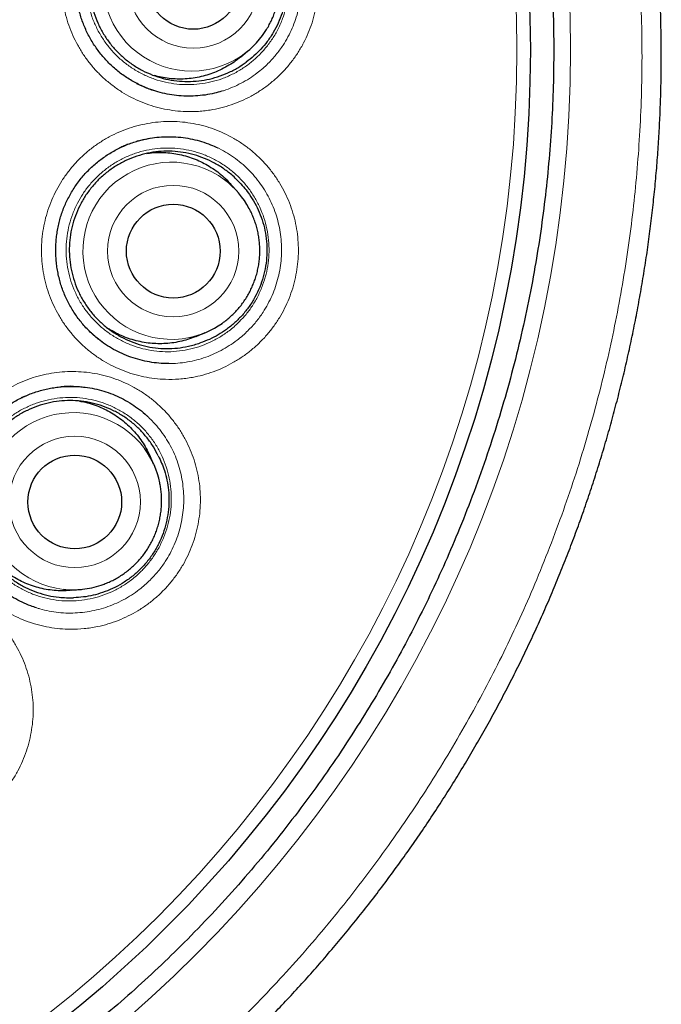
# Model space of a CAD drawing. Header units: millimetres. Extents: x 8 to 960, y 12 to 931.
# Tile 137 of 173: x 572.15 to 580.53, y 900.76 to 913.61. Entities that reach past the tile are written whole.
import ezdxf

# ---------------------------------------------------------------- set-up
doc = ezdxf.new("R2010")
doc.units = ezdxf.units.MM

msp = doc.modelspace()

# ---------------------------------------------------------------- linework, layer by layer
at = {"color": 7, "linetype": 'Continuous', "lineweight": 30}
for p, q in [((575.031, 913.123), (575.129, 913.204)), ((573.675, 912.778), (573.742, 912.746)), ((573.828, 912.709), (573.743, 912.746)), ((573.698, 912.028), (573.779, 912.05)), ((573.697, 912.029), (573.678, 912.023)), ((574.991, 911.366), (574.907, 911.461)), ((573.097, 909.508), (573.118, 909.489)), ((573.133, 909.476), (573.118, 909.489)), ((574.454, 909.476), (574.571, 909.525)), ((572.85, 908.823), (572.866, 908.823)), ((572.219, 908.697), (572.168, 908.673)), ((573.897, 907.809), (573.845, 907.924)), ((572.827, 906.161), (572.953, 906.173))]:
    msp.add_line(p, q, dxfattribs=at)
at = {"color": 8, "linetype": 'Continuous', "lineweight": 0}
for p, q in [((573.743, 912.746), (573.73, 912.751)), ((573.449, 911.934), (573.546, 911.978)), ((573.675, 912.022), (573.698, 912.028)), ((573.118, 909.489), (573.054, 909.548)), ((572.164, 908.671), (572.251, 908.71)), ((572.758, 908.823), (572.85, 908.823))]:
    msp.add_line(p, q, dxfattribs=at)
for centre, radius in [((562.643, 913.216), 16.698), ((562.643, 913.216), 15.998), ((574.415, 914.097), 0.858), ((574.152, 910.59), 0.858), ((572.867, 907.315), 0.858)]:
    msp.add_circle(centre, radius, dxfattribs=at)
at = {"color": 7, "linetype": 'Continuous', "lineweight": 30}
for centre, radius in [((562.643, 913.216), 16.174), ((574.415, 914.098), 0.612), ((574.153, 910.589), 0.612), ((572.867, 907.314), 0.612)]:
    msp.add_circle(centre, radius, dxfattribs=at)
at = {"color": 8, "linetype": 'Continuous', "lineweight": 0}
for centre, start, end in [((574.393, 914.096), 69.5437, 298.8946), ((574.13, 910.594), 53.1637, 281.8053), ((572.847, 907.324), 36.2128, 263.7511)]:
    msp.add_arc(centre, 1.157, start, end, dxfattribs=at)
at = {"color": 7, "linetype": 'Continuous', "lineweight": 30}
for centre, start, end in [((574.39, 914.091), 299.1378, 323.4369), ((574.128, 910.599), 28.0526, 52.9233), ((574.126, 910.59), 282.0491, 305.1103), ((572.847, 907.33), 11.8168, 35.9701), ((572.842, 907.322), 263.9917, 288.636)]:
    msp.add_arc(centre, 1.154, start, end, dxfattribs=at)
for points, knots in [([(573.028, 898.523), (573.078, 898.559), (573.203, 898.649), (573.402, 898.799), (573.623, 898.97), (573.841, 899.144), (574.056, 899.321), (574.269, 899.501), (574.477, 899.684), (574.683, 899.87), (574.886, 900.059), (575.086, 900.251), (575.283, 900.447), (575.477, 900.645), (575.668, 900.847), (575.856, 901.051), (576.041, 901.259), (576.223, 901.47), (576.402, 901.684), (576.578, 901.901), (576.751, 902.12), (576.92, 902.343), (577.086, 902.568), (577.249, 902.796), (577.407, 903.025), (577.562, 903.257), (577.714, 903.491), (577.861, 903.727), (578.005, 903.966), (578.146, 904.206), (578.282, 904.449), (578.415, 904.693), (578.544, 904.94), (578.669, 905.188), (578.79, 905.439), (578.907, 905.69), (579.02, 905.943), (579.129, 906.198), (579.234, 906.455), (579.335, 906.713), (579.432, 906.972), (579.525, 907.233), (579.614, 907.496), (579.7, 907.76), (579.781, 908.027), (579.858, 908.295), (579.931, 908.564), (580, 908.833), (580.065, 909.103), (580.125, 909.375), (580.182, 909.648), (580.234, 909.922), (580.282, 910.196), (580.326, 910.47), (580.365, 910.745), (580.4, 911.02), (580.431, 911.296), (580.458, 911.571), (580.48, 911.847), (580.498, 912.124), (580.512, 912.401), (580.521, 912.678), (580.526, 912.956), (580.527, 913.233), (580.523, 913.51), (580.516, 913.787), (580.504, 914.063), (580.487, 914.341), (580.467, 914.618), (580.442, 914.895), (580.413, 915.17), (580.379, 915.445), (580.342, 915.719), (580.3, 915.993), (580.254, 916.267), (580.204, 916.541), (580.149, 916.813), (580.09, 917.085), (580.027, 917.356), (579.96, 917.626), (579.889, 917.895), (579.813, 918.163), (579.734, 918.429), (579.65, 918.694), (579.563, 918.957), (579.471, 919.219), (579.376, 919.478), (579.276, 919.736), (579.173, 919.992), (579.066, 920.246), (578.955, 920.499), (578.839, 920.751), (578.72, 921.001), (578.597, 921.248), (578.471, 921.493), (578.34, 921.737), (578.205, 921.98), (578.066, 922.221), (577.924, 922.46), (577.778, 922.696), (577.629, 922.929), (577.476, 923.16), (577.32, 923.389), (577.16, 923.615), (576.997, 923.839), (576.83, 924.061), (576.659, 924.28), (576.485, 924.496), (576.307, 924.711), (576.126, 924.922), (575.942, 925.131), (575.755, 925.336), (575.566, 925.537), (575.373, 925.735), (575.178, 925.931), (574.979, 926.123), (574.778, 926.312), (574.574, 926.498), (574.367, 926.68), (574.157, 926.86), (573.944, 927.037), (573.728, 927.21), (573.508, 927.381), (573.287, 927.548), (573.063, 927.712), (572.837, 927.871), (572.607, 928.028), (572.375, 928.182), (572.141, 928.332), (571.905, 928.478), (571.667, 928.62), (571.427, 928.758), (571.186, 928.892), (570.942, 929.022), (570.697, 929.149), (570.449, 929.271), (570.2, 929.39), (569.949, 929.505), (569.696, 929.616), (569.441, 929.724), (569.184, 929.827), (568.926, 929.926), (568.667, 930.021), (568.406, 930.112), (568.144, 930.199), (567.879, 930.283), (567.614, 930.362), (567.348, 930.437), (567.081, 930.507), (566.812, 930.574), (566.543, 930.636), (566.272, 930.695), (566, 930.749), (565.727, 930.799), (565.454, 930.845), (565.18, 930.887), (564.904, 930.924), (564.629, 930.957), (564.353, 930.986), (564.077, 931.011), (563.801, 931.031), (563.525, 931.047), (563.248, 931.059), (562.972, 931.066), (562.77, 931.069), (562.661, 931.068), (562.643, 931.068)], [0, 0, 0, 0, 0.004074, 0.010286, 0.016478, 0.022656, 0.028821, 0.034977, 0.041124, 0.047266, 0.053404, 0.059541, 0.065679, 0.071818, 0.077963, 0.084113, 0.090273, 0.096444, 0.102619, 0.108784, 0.114965, 0.121157, 0.127353, 0.133545, 0.139728, 0.145891, 0.152051, 0.158223, 0.164387, 0.170548, 0.176706, 0.182864, 0.189024, 0.195188, 0.201339, 0.207481, 0.213617, 0.219749, 0.225879, 0.232009, 0.238143, 0.244271, 0.250399, 0.256552, 0.262722, 0.268898, 0.27507, 0.281227, 0.287359, 0.293509, 0.299698, 0.305873, 0.312034, 0.318184, 0.324325, 0.33046, 0.336591, 0.342719, 0.348848, 0.354978, 0.361112, 0.367251, 0.373399, 0.379558, 0.38569, 0.391791, 0.39792, 0.404068, 0.410224, 0.416377, 0.422515, 0.428629, 0.434748, 0.4409, 0.447048, 0.453195, 0.459344, 0.465495, 0.471651, 0.477815, 0.483979, 0.490133, 0.49628, 0.502421, 0.508559, 0.514696, 0.520835, 0.526947, 0.533031, 0.539138, 0.545261, 0.551391, 0.557519, 0.563635, 0.56973, 0.575841, 0.58201, 0.588168, 0.594315, 0.600455, 0.606589, 0.612719, 0.618848, 0.624978, 0.631111, 0.637247, 0.643391, 0.649543, 0.655707, 0.661884, 0.668052, 0.674164, 0.68028, 0.686399, 0.692517, 0.698631, 0.70474, 0.710842, 0.716944, 0.723057, 0.72919, 0.735335, 0.741484, 0.747631, 0.753767, 0.759885, 0.76603, 0.772202, 0.778358, 0.784501, 0.790632, 0.796754, 0.80287, 0.80898, 0.815089, 0.821196, 0.827306, 0.833419, 0.839537, 0.845663, 0.8518, 0.857913, 0.864001, 0.870115, 0.876245, 0.882383, 0.888519, 0.894642, 0.900743, 0.906851, 0.912988, 0.919122, 0.925255, 0.931389, 0.937525, 0.943665, 0.949813, 0.955963, 0.962102, 0.968232, 0.974357, 0.980478, 0.986598, 0.992719, 0.998819, 1, 1, 1, 1]), ([(579.122, 913.216), (579.121, 913.388), (579.118, 913.734), (579.092, 914.251), (579.052, 914.767), (578.995, 915.282), (578.922, 915.794), (578.833, 916.304), (578.731, 916.797), (578.618, 917.273), (578.494, 917.731), (578.357, 918.186), (578.208, 918.636), (578.045, 919.082), (577.865, 919.536), (577.665, 919.998), (577.444, 920.467), (577.209, 920.928), (576.96, 921.382), (576.696, 921.828), (576.419, 922.265), (576.136, 922.681), (575.849, 923.077), (575.56, 923.453), (575.259, 923.821), (574.949, 924.18), (574.628, 924.53), (574.287, 924.881), (573.926, 925.231), (573.543, 925.579), (573.149, 925.916), (572.745, 926.239), (572.331, 926.55), (571.907, 926.848), (571.487, 927.124), (571.07, 927.38), (570.659, 927.617), (570.241, 927.842), (569.816, 928.055), (569.386, 928.255), (568.937, 928.449), (568.469, 928.634), (567.982, 928.809), (567.489, 928.969), (566.992, 929.114), (566.491, 929.243), (565.985, 929.356), (565.491, 929.45), (565.008, 929.527), (564.537, 929.588), (564.065, 929.636), (563.592, 929.67), (563.117, 929.691), (562.628, 929.698), (562.125, 929.69), (561.608, 929.666), (561.092, 929.625), (560.577, 929.568), (560.064, 929.495), (559.554, 929.406), (559.061, 929.304), (558.586, 929.19), (558.128, 929.067), (557.673, 928.93), (557.223, 928.781), (556.777, 928.618), (556.322, 928.438), (555.86, 928.238), (555.392, 928.017), (554.93, 927.782), (554.477, 927.533), (554.031, 927.269), (553.594, 926.992), (553.177, 926.709), (552.781, 926.422), (552.405, 926.132), (552.038, 925.832), (551.679, 925.522), (551.329, 925.201), (550.978, 924.86), (550.628, 924.499), (550.279, 924.116), (549.943, 923.722), (549.619, 923.318), (549.308, 922.904), (549.011, 922.48), (548.734, 922.059), (548.478, 921.643), (548.242, 921.231), (548.017, 920.814), (547.804, 920.389), (547.604, 919.959), (547.41, 919.51), (547.225, 919.042), (547.049, 918.555), (546.889, 918.062), (546.745, 917.565), (546.616, 917.064), (546.503, 916.558), (546.409, 916.064), (546.332, 915.581), (546.27, 915.11), (546.223, 914.638), (546.188, 914.165), (546.168, 913.69), (546.161, 913.201), (546.169, 912.698), (546.193, 912.181), (546.234, 911.665), (546.291, 911.15), (546.364, 910.637), (546.453, 910.127), (546.555, 909.634), (546.668, 909.159), (546.792, 908.7), (546.928, 908.246), (547.078, 907.796), (547.24, 907.35), (547.421, 906.895), (547.621, 906.433), (547.841, 905.965), (548.076, 905.503), (548.326, 905.05), (548.589, 904.604), (548.867, 904.167), (549.15, 903.75), (549.437, 903.354), (549.726, 902.978), (550.026, 902.611), (550.337, 902.252), (550.658, 901.902), (550.999, 901.551), (551.36, 901.201), (551.743, 900.852), (552.137, 900.516), (552.541, 900.192), (552.955, 899.881), (553.378, 899.584), (553.799, 899.307), (554.216, 899.051), (554.627, 898.815), (555.045, 898.59), (555.469, 898.377), (555.9, 898.177), (556.349, 897.983), (556.817, 897.798), (557.304, 897.622), (557.796, 897.462), (558.294, 897.318), (558.795, 897.189), (559.3, 897.076), (559.795, 896.982), (560.278, 896.905), (560.749, 896.843), (561.221, 896.796), (561.694, 896.761), (562.168, 896.741), (562.657, 896.734), (563.161, 896.742), (563.678, 896.766), (564.194, 896.807), (564.709, 896.864), (565.221, 896.937), (565.731, 897.026), (566.224, 897.128), (566.7, 897.241), (567.158, 897.365), (567.613, 897.501), (568.063, 897.651), (568.509, 897.813), (568.964, 897.994), (569.426, 898.194), (569.894, 898.414), (570.355, 898.649), (570.809, 898.899), (571.255, 899.162), (571.692, 899.44), (572.108, 899.723), (572.504, 900.01), (572.88, 900.299), (573.248, 900.599), (573.607, 900.91), (573.957, 901.231), (574.308, 901.571), (574.658, 901.933), (575.006, 902.316), (575.343, 902.71), (575.666, 903.114), (575.977, 903.528), (576.275, 903.951), (576.551, 904.372), (576.807, 904.789), (577.044, 905.2), (577.269, 905.618), (577.482, 906.042), (577.682, 906.473), (577.876, 906.922), (578.061, 907.39), (578.236, 907.877), (578.396, 908.369), (578.541, 908.867), (578.67, 909.368), (578.783, 909.873), (578.877, 910.368), (578.954, 910.851), (579.015, 911.321), (579.063, 911.794), (579.097, 912.267), (579.118, 912.741), (579.121, 913.058), (579.122, 913.216)], [0, 0, 0, 0, 0.005, 0.01, 0.015, 0.02, 0.025, 0.03, 0.035, 0.039583, 0.044167, 0.04875, 0.053333, 0.057917, 0.0625, 0.0675, 0.0725, 0.0775, 0.0825, 0.0875, 0.0925, 0.0975, 0.102083, 0.106667, 0.11125, 0.115833, 0.120417, 0.125, 0.13, 0.135, 0.14, 0.145, 0.15, 0.155, 0.16, 0.164583, 0.169167, 0.17375, 0.178333, 0.182917, 0.1875, 0.1925, 0.1975, 0.2025, 0.2075, 0.2125, 0.2175, 0.2225, 0.227083, 0.231667, 0.23625, 0.240833, 0.245417, 0.25, 0.255, 0.26, 0.265, 0.27, 0.275, 0.28, 0.285, 0.289583, 0.294167, 0.29875, 0.303333, 0.307917, 0.3125, 0.3175, 0.3225, 0.3275, 0.3325, 0.3375, 0.3425, 0.3475, 0.352083, 0.356667, 0.36125, 0.365833, 0.370417, 0.375, 0.38, 0.385, 0.39, 0.395, 0.4, 0.405, 0.41, 0.414583, 0.419167, 0.42375, 0.428333, 0.432917, 0.4375, 0.4425, 0.4475, 0.4525, 0.4575, 0.4625, 0.4675, 0.4725, 0.477083, 0.481667, 0.48625, 0.490833, 0.495417, 0.5, 0.505, 0.51, 0.515, 0.52, 0.525, 0.53, 0.535, 0.539583, 0.544167, 0.54875, 0.553333, 0.557917, 0.5625, 0.5675, 0.5725, 0.5775, 0.5825, 0.5875, 0.5925, 0.5975, 0.602083, 0.606667, 0.61125, 0.615833, 0.620417, 0.625, 0.63, 0.635, 0.64, 0.645, 0.65, 0.655, 0.66, 0.664583, 0.669167, 0.67375, 0.678333, 0.682917, 0.6875, 0.6925, 0.6975, 0.7025, 0.7075, 0.7125, 0.7175, 0.7225, 0.727083, 0.731667, 0.73625, 0.740833, 0.745417, 0.75, 0.755, 0.76, 0.765, 0.77, 0.775, 0.78, 0.785, 0.789583, 0.794167, 0.79875, 0.803333, 0.807917, 0.8125, 0.8175, 0.8225, 0.8275, 0.8325, 0.8375, 0.8425, 0.8475, 0.852083, 0.856667, 0.86125, 0.865833, 0.870417, 0.875, 0.88, 0.885, 0.89, 0.895, 0.9, 0.905, 0.91, 0.914583, 0.919167, 0.92375, 0.928333, 0.932917, 0.9375, 0.9425, 0.9475, 0.9525, 0.9575, 0.9625, 0.9675, 0.9725, 0.977083, 0.981667, 0.98625, 0.990833, 0.995417, 1, 1, 1, 1]), ([(573.892, 912.687), (573.869, 912.695), (573.821, 912.711), (573.75, 912.741), (573.679, 912.775), (573.61, 912.814), (573.542, 912.856), (573.477, 912.901), (573.415, 912.95), (573.355, 913.003), (573.298, 913.058), (573.244, 913.117), (573.194, 913.178), (573.146, 913.242), (573.102, 913.309), (573.062, 913.377), (573.025, 913.448), (572.993, 913.521), (572.964, 913.594), (572.94, 913.669), (572.92, 913.745), (572.904, 913.822), (572.892, 913.901), (572.884, 913.981), (572.88, 914.062), (572.88, 914.143), (572.885, 914.224), (572.894, 914.304), (572.907, 914.383), (572.924, 914.461), (572.946, 914.538), (572.971, 914.612), (573, 914.685), (573.033, 914.756), (573.07, 914.826), (573.111, 914.894), (573.156, 914.96), (573.204, 915.024), (573.256, 915.085), (573.31, 915.143), (573.368, 915.197), (573.428, 915.249), (573.491, 915.297), (573.557, 915.342), (573.625, 915.383), (573.695, 915.42), (573.751, 915.447), (573.784, 915.461), (573.792, 915.464)], [0, 0, 0, 0, 0.020593, 0.042542, 0.064415, 0.086475, 0.108535, 0.130607, 0.1527, 0.174823, 0.196973, 0.219052, 0.241062, 0.263179, 0.285357, 0.30755, 0.329694, 0.351742, 0.373596, 0.395189, 0.416946, 0.438917, 0.461071, 0.483373, 0.50578, 0.528248, 0.550728, 0.573157, 0.595489, 0.617682, 0.6397, 0.661514, 0.683144, 0.704801, 0.726853, 0.749001, 0.771203, 0.793413, 0.815578, 0.837656, 0.859655, 0.881767, 0.90386, 0.925955, 0.948068, 0.970214, 0.992411, 1, 1, 1, 1]), ([(574.979, 915.21), (574.951, 915.225), (574.894, 915.256), (574.791, 915.3), (574.669, 915.34), (574.528, 915.37), (574.384, 915.383), (574.239, 915.38), (574.096, 915.36), (573.956, 915.325), (573.821, 915.274), (573.692, 915.208), (573.571, 915.128), (573.461, 915.035), (573.361, 914.93), (573.273, 914.814), (573.2, 914.69), (573.14, 914.557), (573.096, 914.419), (573.067, 914.277), (573.055, 914.132), (573.058, 913.987), (573.078, 913.844), (573.114, 913.703), (573.165, 913.567), (573.232, 913.438), (573.312, 913.317), (573.405, 913.206), (573.51, 913.107), (573.626, 913.019), (573.75, 912.945), (573.882, 912.886), (574.02, 912.842), (574.162, 912.814), (574.306, 912.802), (574.45, 912.806), (574.593, 912.826), (574.733, 912.863), (574.868, 912.915), (574.994, 912.979), (575.07, 913.032), (575.106, 913.058)], [0, 0, 0, 0, 0.0173527, 0.0347054, 0.0608185, 0.0870147, 0.1131278, 0.1392408, 0.1654371, 0.1915501, 0.2176631, 0.2438594, 0.2699724, 0.2960854, 0.3222817, 0.3483948, 0.3745078, 0.4007041, 0.4268171, 0.4529301, 0.4791264, 0.5052394, 0.5313524, 0.5575487, 0.5836617, 0.6097747, 0.635971, 0.662084, 0.688197, 0.7143933, 0.7405064, 0.7666194, 0.7928157, 0.8189287, 0.8450417, 0.871238, 0.897351, 0.923464, 0.9496603, 0.9757733, 1, 1, 1, 1]), ([(574.979, 915.21), (575.008, 915.193), (575.067, 915.159), (575.158, 915.093), (575.251, 915.013), (575.343, 914.914), (575.427, 914.802), (575.499, 914.678), (575.557, 914.547), (575.601, 914.41), (575.628, 914.269), (575.641, 914.125), (575.636, 913.981), (575.615, 913.837), (575.578, 913.698), (575.526, 913.566), (575.461, 913.442), (575.385, 913.328), (575.3, 913.226), (575.209, 913.136), (575.14, 913.084), (575.106, 913.058)], [0, 0, 0, 0, 0.040022, 0.080044, 0.131156, 0.182264, 0.23801, 0.293944, 0.349706, 0.405407, 0.461278, 0.51697, 0.573249, 0.629726, 0.686017, 0.7405, 0.795143, 0.849625, 0.89971, 0.949925, 1, 1, 1, 1]), ([(575.317, 913.404), (575.329, 913.421), (575.355, 913.457), (575.391, 913.515), (575.424, 913.577), (575.454, 913.641), (575.479, 913.707), (575.501, 913.774), (575.518, 913.842), (575.532, 913.911), (575.541, 913.981), (575.545, 914.043), (575.545, 914.081), (575.546, 914.096)], [0, 0, 0, 0, 0.084595, 0.179614, 0.274639, 0.369672, 0.46471, 0.559755, 0.654806, 0.749862, 0.844922, 0.939987, 1, 1, 1, 1]), ([(575.031, 913.124), (575.016, 913.112), (574.976, 913.078), (574.903, 913.028), (574.811, 912.975), (574.716, 912.93), (574.618, 912.894), (574.517, 912.866), (574.413, 912.847), (574.308, 912.836), (574.204, 912.835), (574.1, 912.842), (573.998, 912.857), (573.933, 912.874), (573.902, 912.883)], [0, 0, 0, 0, 0.046142, 0.132221, 0.220801, 0.309381, 0.395461, 0.48154, 0.57012, 0.6587, 0.744779, 0.830859, 0.919439, 1, 1, 1, 1]), ([(574.784, 912.677), (574.753, 912.668), (574.682, 912.647), (574.568, 912.626), (574.444, 912.613), (574.32, 912.61), (574.196, 912.619), (574.072, 912.638), (573.956, 912.665), (573.883, 912.69), (573.849, 912.702)], [0, 0, 0, 0, 0.10208, 0.232966, 0.363851, 0.494271, 0.62469, 0.755575, 0.886461, 1, 1, 1, 1]), ([(573.507, 911.961), (573.519, 911.967), (573.555, 911.982), (573.617, 912.005), (573.693, 912.029), (573.77, 912.048), (573.823, 912.06), (573.851, 912.064), (573.852, 912.064)], [0, 0, 0, 0, 0.109005, 0.328888, 0.548311, 0.767666, 0.987141, 1, 1, 1, 1]), ([(573.799, 912.053), (573.835, 912.06), (573.912, 912.075), (574.032, 912.084), (574.157, 912.084), (574.281, 912.074), (574.403, 912.053), (574.524, 912.021), (574.635, 911.983), (574.704, 911.951), (574.735, 911.936)], [0, 0, 0, 0, 0.115323, 0.245008, 0.374693, 0.503916, 0.633139, 0.762824, 0.892508, 1, 1, 1, 1]), ([(573.23, 909.399), (573.211, 909.413), (573.171, 909.443), (573.112, 909.492), (573.054, 909.546), (572.999, 909.604), (572.948, 909.664), (572.899, 909.727), (572.854, 909.793), (572.813, 909.861), (572.775, 909.931), (572.741, 910.003), (572.711, 910.076), (572.686, 910.15), (572.665, 910.225), (572.647, 910.302), (572.634, 910.381), (572.624, 910.461), (572.619, 910.541), (572.618, 910.622), (572.621, 910.703), (572.629, 910.784), (572.641, 910.863), (572.656, 910.942), (572.676, 911.019), (572.7, 911.094), (572.728, 911.167), (572.76, 911.239), (572.796, 911.309), (572.836, 911.378), (572.879, 911.445), (572.926, 911.51), (572.977, 911.572), (573.03, 911.63), (573.087, 911.686), (573.146, 911.739), (573.209, 911.788), (573.273, 911.834), (573.341, 911.877), (573.41, 911.916), (573.466, 911.943), (573.499, 911.958), (573.507, 911.961)], [0, 0, 0, 0, 0.022747, 0.048269, 0.073824, 0.099295, 0.124689, 0.150206, 0.175793, 0.201397, 0.226945, 0.252381, 0.277592, 0.302505, 0.327605, 0.35295, 0.378506, 0.404232, 0.430079, 0.455995, 0.481925, 0.507794, 0.533551, 0.559147, 0.58454, 0.609698, 0.634644, 0.659618, 0.685048, 0.710588, 0.736189, 0.7618, 0.787357, 0.812815, 0.83818, 0.863676, 0.889151, 0.914626, 0.940124, 0.965659, 0.991254, 1, 1, 1, 1]), ([(573.566, 911.985), (573.548, 911.978), (573.51, 911.963), (573.473, 911.946), (573.453, 911.936)], [0, 0, 0, 0, 0.474836, 1, 1, 1, 1]), ([(575.018, 911.485), (574.999, 911.505), (574.962, 911.544), (574.885, 911.612), (574.785, 911.686), (574.66, 911.758), (574.528, 911.816), (574.39, 911.859), (574.248, 911.886), (574.104, 911.897), (573.959, 911.891), (573.816, 911.869), (573.676, 911.831), (573.542, 911.778), (573.414, 911.71), (573.295, 911.628), (573.185, 911.533), (573.087, 911.426), (573.001, 911.309), (572.929, 911.183), (572.872, 911.05), (572.829, 910.911), (572.803, 910.768), (572.793, 910.624), (572.798, 910.479), (572.821, 910.335), (572.859, 910.195), (572.912, 910.06), (572.98, 909.933), (573.062, 909.813), (573.157, 909.704), (573.263, 909.606), (573.38, 909.521), (573.506, 909.449), (573.638, 909.392), (573.777, 909.35), (573.919, 909.324), (574.063, 909.315), (574.208, 909.321), (574.33, 909.341), (574.429, 909.366), (574.48, 909.383), (574.506, 909.391)], [0, 0, 0, 0, 0.0147699, 0.0295398, 0.0556526, 0.0818487, 0.1079614, 0.1340742, 0.1602703, 0.1863831, 0.2124958, 0.2386919, 0.2648047, 0.2909174, 0.3171135, 0.3432263, 0.3693391, 0.3955351, 0.4216479, 0.4477607, 0.4739567, 0.5000695, 0.5261823, 0.5523783, 0.5784911, 0.6046039, 0.6307999, 0.6569127, 0.6830255, 0.7092215, 0.7353343, 0.7614471, 0.7876431, 0.8137559, 0.8398687, 0.8660647, 0.8921775, 0.9182903, 0.9444863, 0.9705991, 0.9852996, 1, 1, 1, 1]), ([(573.81, 911.865), (573.821, 911.866), (573.868, 911.874), (573.95, 911.878), (574.055, 911.877), (574.159, 911.866), (574.262, 911.846), (574.364, 911.818), (574.463, 911.781), (574.557, 911.736), (574.647, 911.684), (574.734, 911.624), (574.815, 911.555), (574.872, 911.501), (574.9, 911.467), (574.906, 911.46)], [0, 0, 0, 0, 0.027977, 0.115418, 0.202859, 0.287831, 0.372804, 0.460245, 0.547686, 0.632659, 0.717631, 0.805072, 0.892514, 0.977486, 1, 1, 1, 1]), ([(575.018, 911.485), (575.042, 911.46), (575.088, 911.41), (575.156, 911.32), (575.22, 911.217), (575.28, 911.095), (575.327, 910.964), (575.359, 910.824), (575.376, 910.681), (575.377, 910.537), (575.362, 910.395), (575.331, 910.254), (575.284, 910.117), (575.222, 909.986), (575.145, 909.864), (575.057, 909.753), (574.958, 909.654), (574.852, 909.567), (574.741, 909.495), (574.627, 909.435), (574.546, 909.406), (574.506, 909.391)], [0, 0, 0, 0, 0.040022, 0.080044, 0.131156, 0.182264, 0.23801, 0.293944, 0.349706, 0.405407, 0.461278, 0.51697, 0.573249, 0.629726, 0.686017, 0.7405, 0.795143, 0.849625, 0.89971, 0.949925, 1, 1, 1, 1]), ([(575.283, 910.594), (575.283, 910.608), (575.283, 910.646), (575.279, 910.707), (575.27, 910.777), (575.257, 910.847), (575.239, 910.915), (575.218, 910.982), (575.192, 911.048), (575.169, 911.101), (575.152, 911.132), (575.147, 911.142)], [0, 0, 0, 0, 0.075428, 0.199051, 0.322685, 0.446314, 0.569937, 0.693555, 0.817165, 0.940768, 1, 1, 1, 1]), ([(574.79, 909.646), (574.792, 909.648), (574.814, 909.662), (574.853, 909.693), (574.907, 909.739), (574.957, 909.788), (575.005, 909.84), (575.049, 909.895), (575.09, 909.953), (575.127, 910.012), (575.161, 910.075), (575.19, 910.139), (575.216, 910.204), (575.238, 910.271), (575.256, 910.34), (575.269, 910.409), (575.278, 910.479), (575.283, 910.541), (575.283, 910.579), (575.283, 910.594)], [0, 0, 0, 0, 0.007487, 0.070956, 0.134429, 0.197907, 0.261389, 0.324876, 0.388367, 0.451862, 0.51536, 0.578861, 0.642366, 0.705872, 0.76938, 0.832889, 0.896399, 0.959909, 1, 1, 1, 1]), ([(574.453, 909.476), (574.448, 909.474), (574.412, 909.458), (574.341, 909.434), (574.24, 909.407), (574.136, 909.389), (574.031, 909.38), (573.927, 909.38), (573.823, 909.388), (573.719, 909.406), (573.616, 909.432), (573.518, 909.466), (573.423, 909.509), (573.353, 909.546), (573.316, 909.571), (573.309, 909.576)], [0, 0, 0, 0, 0.013503, 0.100029, 0.186555, 0.275595, 0.364635, 0.451161, 0.537687, 0.626726, 0.715766, 0.802292, 0.888818, 0.977858, 1, 1, 1, 1]), ([(574.095, 909.122), (574.083, 909.122), (574.029, 909.12), (573.934, 909.128), (573.811, 909.146), (573.689, 909.175), (573.571, 909.214), (573.456, 909.263), (573.346, 909.321), (573.245, 909.385), (573.184, 909.434), (573.155, 909.457)], [0, 0, 0, 0, 0.036653, 0.158552, 0.280887, 0.403221, 0.52512, 0.647019, 0.769354, 0.891689, 1, 1, 1, 1]), ([(572.194, 908.685), (572.206, 908.691), (572.242, 908.707), (572.303, 908.732), (572.379, 908.758), (572.455, 908.779), (572.532, 908.797), (572.611, 908.81), (572.69, 908.819), (572.769, 908.824), (572.848, 908.824), (572.924, 908.821), (572.973, 908.816), (572.996, 908.813)], [0, 0, 0, 0, 0.047843, 0.144307, 0.240568, 0.336801, 0.433086, 0.529492, 0.626082, 0.722877, 0.81934, 0.915518, 1, 1, 1, 1]), ([(572.849, 908.823), (572.849, 908.823), (572.822, 908.825), (572.769, 908.824), (572.716, 908.82), (572.689, 908.818)], [0, 0, 0, 0, 0.004349, 0.50412, 1, 1, 1, 1]), ([(572.996, 908.813), (572.998, 908.813), (573.041, 908.81), (573.124, 908.793), (573.245, 908.763), (573.363, 908.722), (573.476, 908.671), (573.585, 908.611), (573.688, 908.541), (573.765, 908.482), (573.804, 908.444), (573.814, 908.435)], [0, 0, 0, 0, 0.005524, 0.14114, 0.277241, 0.413341, 0.548957, 0.684573, 0.820673, 0.956774, 1, 1, 1, 1]), ([(571.643, 906.437), (571.643, 906.437), (571.626, 906.458), (571.595, 906.502), (571.551, 906.569), (571.512, 906.638), (571.476, 906.709), (571.445, 906.781), (571.417, 906.854), (571.394, 906.929), (571.375, 907.005), (571.359, 907.084), (571.348, 907.163), (571.341, 907.243), (571.338, 907.324), (571.339, 907.405), (571.344, 907.486), (571.354, 907.566), (571.368, 907.644), (571.386, 907.722), (571.408, 907.797), (571.434, 907.871), (571.464, 907.943), (571.499, 908.015), (571.537, 908.085), (571.579, 908.153), (571.624, 908.219), (571.673, 908.282), (571.725, 908.342), (571.781, 908.399), (571.839, 908.454), (571.9, 908.505), (571.964, 908.552), (572.03, 908.597), (572.098, 908.637), (572.154, 908.666), (572.186, 908.682), (572.194, 908.685)], [0, 0, 0, 0, 0.000661, 0.030758, 0.060874, 0.090924, 0.120843, 0.150499, 0.179803, 0.209327, 0.239139, 0.269199, 0.299458, 0.329859, 0.360341, 0.390838, 0.421264, 0.451557, 0.481661, 0.511526, 0.541113, 0.570451, 0.599818, 0.629721, 0.659752, 0.689854, 0.719968, 0.750017, 0.779948, 0.809771, 0.839746, 0.869694, 0.899644, 0.929619, 0.959638, 0.989726, 1, 1, 1, 1]), ([(573.958, 907.915), (573.938, 907.955), (573.895, 908.037), (573.812, 908.153), (573.717, 908.261), (573.61, 908.358), (573.492, 908.442), (573.366, 908.512), (573.232, 908.568), (573.093, 908.608), (572.951, 908.633), (572.806, 908.641), (572.662, 908.633), (572.519, 908.608), (572.38, 908.568), (572.246, 908.513), (572.119, 908.442), (572.001, 908.358), (571.893, 908.261), (571.796, 908.153), (571.712, 908.035), (571.642, 907.908), (571.587, 907.774), (571.546, 907.634), (571.522, 907.491), (571.514, 907.346), (571.522, 907.202), (571.546, 907.059), (571.587, 906.92), (571.642, 906.786), (571.712, 906.659), (571.796, 906.542), (571.892, 906.434), (572.001, 906.338), (572.119, 906.255), (572.246, 906.185), (572.379, 906.131), (572.519, 906.091), (572.645, 906.071), (572.757, 906.063), (572.82, 906.064), (572.852, 906.065)], [0, 0, 0, 0, 0.024462, 0.0505751, 0.0767714, 0.1028844, 0.1289974, 0.1551937, 0.1813067, 0.2074198, 0.233616, 0.2597291, 0.2858421, 0.3120384, 0.3381514, 0.3642644, 0.3904607, 0.4165738, 0.4426868, 0.4688831, 0.4949961, 0.5211091, 0.5473054, 0.5734184, 0.5995314, 0.6257277, 0.6518407, 0.6779538, 0.7041501, 0.7302631, 0.7563761, 0.7825724, 0.8086854, 0.8347984, 0.8609947, 0.8871078, 0.9132208, 0.9394171, 0.9655301, 0.9827651, 1, 1, 1, 1]), ([(572.927, 908.631), (572.953, 908.627), (573.014, 908.616), (573.108, 908.588), (573.207, 908.551), (573.301, 908.505), (573.391, 908.452), (573.477, 908.391), (573.557, 908.323), (573.631, 908.249), (573.699, 908.169), (573.759, 908.083), (573.808, 908.001), (573.834, 907.946), (573.844, 907.924)], [0, 0, 0, 0, 0.065898, 0.154196, 0.242494, 0.328299, 0.414104, 0.502402, 0.5907, 0.676505, 0.76231, 0.850608, 0.938906, 1, 1, 1, 1]), ([(573.958, 907.915), (573.973, 907.884), (574.003, 907.822), (574.041, 907.716), (574.073, 907.599), (574.093, 907.465), (574.099, 907.325), (574.089, 907.182), (574.063, 907.041), (574.022, 906.903), (573.965, 906.771), (573.895, 906.645), (573.809, 906.528), (573.711, 906.422), (573.602, 906.328), (573.485, 906.248), (573.361, 906.182), (573.235, 906.131), (573.107, 906.094), (572.98, 906.071), (572.895, 906.067), (572.852, 906.065)], [0, 0, 0, 0, 0.040022, 0.080044, 0.131156, 0.182264, 0.23801, 0.293944, 0.349706, 0.405407, 0.461278, 0.51697, 0.573249, 0.629726, 0.686017, 0.7405, 0.795143, 0.849625, 0.89971, 0.949925, 1, 1, 1, 1]), ([(574.001, 907.325), (574.001, 907.339), (574.001, 907.377), (573.997, 907.438), (573.989, 907.504), (573.98, 907.547), (573.976, 907.566)], [0, 0, 0, 0, 0.1768428, 0.4665387, 0.7562513, 1, 1, 1, 1]), ([(573.211, 906.228), (573.229, 906.235), (573.27, 906.249), (573.331, 906.275), (573.394, 906.307), (573.455, 906.342), (573.513, 906.382), (573.569, 906.424), (573.623, 906.47), (573.674, 906.519), (573.721, 906.571), (573.766, 906.626), (573.806, 906.684), (573.844, 906.744), (573.877, 906.806), (573.907, 906.87), (573.933, 906.935), (573.955, 907.002), (573.973, 907.071), (573.986, 907.14), (573.996, 907.21), (574, 907.272), (574.001, 907.31), (574.001, 907.325)], [0, 0, 0, 0, 0.040255, 0.089125, 0.137997, 0.186873, 0.235753, 0.284636, 0.333521, 0.38241, 0.431301, 0.480194, 0.529088, 0.577985, 0.626882, 0.675779, 0.724677, 0.773574, 0.822471, 0.871366, 0.920259, 0.969151, 1, 1, 1, 1]), ([(572.826, 906.162), (572.802, 906.159), (572.743, 906.154), (572.65, 906.155), (572.546, 906.164), (572.442, 906.182), (572.34, 906.209), (572.241, 906.244), (572.146, 906.288), (572.054, 906.339), (571.96, 906.404), (571.864, 906.482), (571.805, 906.545), (571.775, 906.578)], [0, 0, 0, 0, 0.062444, 0.150491, 0.238538, 0.329143, 0.419748, 0.507795, 0.595842, 0.686447, 0.777052, 0.887907, 1, 1, 1, 1]), ([(572.368, 905.932), (572.343, 905.94), (572.278, 905.96), (572.178, 906.004), (572.067, 906.062), (571.962, 906.129), (571.863, 906.205), (571.772, 906.289), (571.69, 906.375), (571.643, 906.437), (571.622, 906.466)], [0, 0, 0, 0, 0.085093, 0.218151, 0.351685, 0.485219, 0.618277, 0.751336, 0.88487, 1, 1, 1, 1])]:
    msp.add_open_spline(points, degree=3, knots=knots, dxfattribs=at)
at = {"color": 8, "linetype": 'Continuous', "lineweight": 0}
for points, knots in [([(562.643, 895.383), (562.802, 895.384), (563.119, 895.386), (563.595, 895.407), (564.07, 895.441), (564.544, 895.487), (565.02, 895.548), (565.496, 895.621), (565.974, 895.709), (566.449, 895.81), (566.921, 895.925), (567.392, 896.052), (567.862, 896.194), (568.33, 896.35), (568.793, 896.519), (569.252, 896.7), (569.705, 896.895), (570.152, 897.102), (570.594, 897.321), (571.037, 897.557), (571.481, 897.809), (571.924, 898.079), (572.36, 898.361), (572.779, 898.651), (573.183, 898.947), (573.571, 899.248), (573.951, 899.559), (574.322, 899.881), (574.684, 900.213), (575.037, 900.554), (575.38, 900.906), (575.719, 901.273), (576.053, 901.655), (576.381, 902.054), (576.697, 902.462), (576.996, 902.872), (577.279, 903.283), (577.546, 903.694), (577.802, 904.113), (578.046, 904.538), (578.278, 904.97), (578.498, 905.408), (578.706, 905.852), (578.905, 906.309), (579.093, 906.78), (579.271, 907.264), (579.435, 907.752), (579.582, 908.237), (579.713, 908.718), (579.829, 909.193), (579.931, 909.672), (580.021, 910.153), (580.097, 910.637), (580.16, 911.122), (580.209, 911.609), (580.246, 912.106), (580.269, 912.611), (580.277, 913.126), (580.27, 913.64), (580.249, 914.146), (580.213, 914.642), (580.165, 915.128), (580.104, 915.614), (580.029, 916.097), (579.941, 916.578), (579.84, 917.056), (579.726, 917.532), (579.596, 918.012), (579.451, 918.496), (579.289, 918.984), (579.112, 919.467), (578.925, 919.936), (578.728, 920.391), (578.523, 920.833), (578.305, 921.269), (578.075, 921.699), (577.834, 922.122), (577.581, 922.538), (577.316, 922.948), (577.036, 923.357), (576.74, 923.764), (576.427, 924.169), (576.102, 924.565), (575.771, 924.946), (575.436, 925.31), (575.096, 925.659), (574.746, 925.999), (574.386, 926.33), (574.016, 926.651), (573.638, 926.962), (573.253, 927.261), (572.86, 927.548), (572.46, 927.825), (572.053, 928.091), (571.638, 928.345), (571.217, 928.588), (570.789, 928.819), (570.347, 929.042), (569.892, 929.256), (569.423, 929.46), (568.948, 929.65), (568.476, 929.823), (568.007, 929.98), (567.541, 930.122), (567.072, 930.251), (566.6, 930.367), (566.124, 930.469), (565.646, 930.559), (565.166, 930.636), (564.675, 930.7), (564.175, 930.751), (563.665, 930.789), (563.154, 930.812), (562.813, 930.815), (562.643, 930.816)], [0, 0, 0, 0, 0.008577, 0.017159, 0.025743, 0.034326, 0.042903, 0.051651, 0.060403, 0.069157, 0.07791, 0.086657, 0.09554, 0.104427, 0.113313, 0.122196, 0.131079, 0.139965, 0.148852, 0.157735, 0.167084, 0.176437, 0.18579, 0.195139, 0.203987, 0.212838, 0.221689, 0.230536, 0.239384, 0.248235, 0.257086, 0.265934, 0.275233, 0.284536, 0.293838, 0.303137, 0.311969, 0.320804, 0.32964, 0.338472, 0.347304, 0.35614, 0.364975, 0.373808, 0.383091, 0.392378, 0.401665, 0.410948, 0.419765, 0.428586, 0.437407, 0.446225, 0.455042, 0.463863, 0.472684, 0.481502, 0.490769, 0.50004, 0.509311, 0.518578, 0.527387, 0.536199, 0.545011, 0.55382, 0.562629, 0.571441, 0.580253, 0.589062, 0.59832, 0.607583, 0.616846, 0.626105, 0.634883, 0.643664, 0.652445, 0.661223, 0.67, 0.678781, 0.687562, 0.696339, 0.705565, 0.714795, 0.724025, 0.733251, 0.742022, 0.750795, 0.759567, 0.7684, 0.777234, 0.786067, 0.79483, 0.803597, 0.812364, 0.821127, 0.82989, 0.838657, 0.847424, 0.856187, 0.865397, 0.874611, 0.883825, 0.893035, 0.901798, 0.910564, 0.91933, 0.928093, 0.936855, 0.945621, 0.954387, 0.96315, 0.972361, 0.981575, 0.990789, 1, 1, 1, 1]), ([(573.733, 915.653), (573.777, 915.669), (573.865, 915.703), (574.002, 915.74), (574.141, 915.765), (574.282, 915.779), (574.424, 915.78), (574.565, 915.769), (574.705, 915.747), (574.842, 915.713), (574.976, 915.667), (575.106, 915.61), (575.231, 915.543), (575.349, 915.465), (575.461, 915.377), (575.565, 915.28), (575.66, 915.175), (575.746, 915.062), (575.822, 914.942), (575.888, 914.817), (575.944, 914.686), (575.988, 914.551), (576.02, 914.412), (576.041, 914.272), (576.05, 914.13), (576.047, 913.988), (576.032, 913.846), (576.006, 913.707), (575.967, 913.57), (575.918, 913.437), (575.857, 913.308), (575.786, 913.185), (575.705, 913.069), (575.614, 912.96), (575.514, 912.859), (575.407, 912.767), (575.291, 912.684), (575.17, 912.611), (575.043, 912.549), (574.911, 912.498), (574.775, 912.458), (574.624, 912.427), (574.46, 912.41), (574.295, 912.41), (574.143, 912.425), (574.003, 912.45), (573.866, 912.487), (573.733, 912.535), (573.605, 912.595), (573.482, 912.665), (573.365, 912.746), (573.255, 912.836), (573.153, 912.935), (573.06, 913.042), (572.977, 913.157), (572.903, 913.278), (572.839, 913.405), (572.787, 913.537), (572.746, 913.673), (572.716, 913.812), (572.698, 913.953), (572.692, 914.095), (572.698, 914.237), (572.716, 914.378), (572.745, 914.517), (572.787, 914.653), (572.839, 914.785), (572.902, 914.913), (572.976, 915.034), (573.06, 915.148), (573.153, 915.256), (573.254, 915.355), (573.364, 915.444), (573.481, 915.524), (573.604, 915.595), (573.69, 915.634), (573.733, 915.653)], [0, 0, 0, 0, 0.0134, 0.026847, 0.040295, 0.053694, 0.067094, 0.080541, 0.093989, 0.107388, 0.120788, 0.134235, 0.147683, 0.161083, 0.174482, 0.18793, 0.201377, 0.214777, 0.228176, 0.241624, 0.255071, 0.268471, 0.28187, 0.295318, 0.308765, 0.322165, 0.335565, 0.349012, 0.36246, 0.375859, 0.389259, 0.402706, 0.416154, 0.429553, 0.442953, 0.4564, 0.469848, 0.483247, 0.496647, 0.510095, 0.523542, 0.536942, 0.553702, 0.570462, 0.583862, 0.597309, 0.610757, 0.624156, 0.637556, 0.651003, 0.664451, 0.67785, 0.69125, 0.704698, 0.718145, 0.731545, 0.744944, 0.758392, 0.771839, 0.785239, 0.798638, 0.812086, 0.825533, 0.838933, 0.852333, 0.86578, 0.879228, 0.892627, 0.906027, 0.919474, 0.932922, 0.946321, 0.959717, 0.973161, 0.986604, 1, 1, 1, 1]), ([(574.567, 915.558), (574.599, 915.553), (574.673, 915.542), (574.785, 915.511), (574.903, 915.47), (575.016, 915.419), (575.125, 915.358), (575.229, 915.288), (575.326, 915.209), (575.416, 915.123), (575.499, 915.03), (575.573, 914.929), (575.639, 914.823), (575.696, 914.712), (575.743, 914.596), (575.78, 914.477), (575.807, 914.355), (575.824, 914.231), (575.831, 914.106), (575.826, 913.981), (575.812, 913.857), (575.787, 913.734), (575.752, 913.614), (575.707, 913.498), (575.652, 913.385), (575.583, 913.269), (575.497, 913.151), (575.426, 913.076), (575.39, 913.038)], [0, 0, 0, 0, 0.030185, 0.068289, 0.106393, 0.144362, 0.18233, 0.220434, 0.258538, 0.296507, 0.334475, 0.372579, 0.410683, 0.448651, 0.48662, 0.524724, 0.562828, 0.600796, 0.638765, 0.676869, 0.714973, 0.752941, 0.79091, 0.829014, 0.867118, 0.905086, 0.952543, 1, 1, 1, 1]), ([(575.271, 913.145), (575.305, 913.181), (575.373, 913.254), (575.46, 913.376), (575.533, 913.506), (575.59, 913.645), (575.633, 913.788), (575.659, 913.936), (575.667, 914.085), (575.66, 914.235), (575.636, 914.383), (575.595, 914.527), (575.538, 914.665), (575.467, 914.797), (575.38, 914.919), (575.281, 915.031), (575.171, 915.132), (575.049, 915.219), (574.919, 915.292), (574.781, 915.349), (574.638, 915.391), (574.491, 915.416), (574.342, 915.425), (574.193, 915.417), (574.046, 915.392), (573.902, 915.351), (573.764, 915.294), (573.634, 915.221), (573.512, 915.135), (573.401, 915.035), (573.302, 914.923), (573.215, 914.801), (573.143, 914.67), (573.086, 914.531), (573.045, 914.387), (573.021, 914.24), (573.013, 914.09), (573.021, 913.94), (573.047, 913.793), (573.089, 913.649), (573.146, 913.511), (573.219, 913.38), (573.306, 913.258), (573.405, 913.146), (573.517, 913.047), (573.639, 912.961), (573.77, 912.889), (573.908, 912.832), (574.052, 912.792), (574.199, 912.767), (574.348, 912.76), (574.497, 912.769), (574.644, 912.795), (574.787, 912.837), (574.924, 912.895), (575.052, 912.967), (575.168, 913.05), (575.237, 913.113), (575.271, 913.145)], [0, 0, 0, 0, 0.017879, 0.035815, 0.053694, 0.071573, 0.089509, 0.107388, 0.125266, 0.143202, 0.161081, 0.17896, 0.196896, 0.214775, 0.232654, 0.25059, 0.268469, 0.286348, 0.304284, 0.322162, 0.340041, 0.357977, 0.375856, 0.393735, 0.411671, 0.42955, 0.447429, 0.465365, 0.483244, 0.501123, 0.519059, 0.536938, 0.554816, 0.572752, 0.590631, 0.60851, 0.626446, 0.644325, 0.662204, 0.68014, 0.698019, 0.715898, 0.733834, 0.751713, 0.769591, 0.787527, 0.805406, 0.823285, 0.841221, 0.8591, 0.876979, 0.894915, 0.912794, 0.930673, 0.948609, 0.966488, 0.983244, 1, 1, 1, 1]), ([(575.39, 913.038), (575.367, 913.017), (575.322, 912.974), (575.241, 912.908), (575.148, 912.842), (575.04, 912.78), (574.927, 912.727), (574.841, 912.693), (574.793, 912.679), (574.784, 912.677)], [0, 0, 0, 0, 0.131487, 0.262975, 0.437442, 0.612532, 0.787623, 0.96209, 1, 1, 1, 1]), ([(573.444, 912.143), (573.487, 912.161), (573.575, 912.196), (573.711, 912.235), (573.85, 912.264), (573.991, 912.28), (574.132, 912.284), (574.274, 912.277), (574.414, 912.257), (574.552, 912.226), (574.687, 912.183), (574.818, 912.128), (574.943, 912.063), (575.063, 911.988), (575.176, 911.903), (575.282, 911.808), (575.379, 911.704), (575.467, 911.594), (575.545, 911.475), (575.614, 911.351), (575.671, 911.221), (575.718, 911.087), (575.753, 910.949), (575.776, 910.809), (575.788, 910.667), (575.787, 910.525), (575.775, 910.384), (575.75, 910.244), (575.715, 910.106), (575.667, 909.972), (575.609, 909.842), (575.54, 909.718), (575.461, 909.6), (575.372, 909.489), (575.274, 909.386), (575.168, 909.292), (575.054, 909.207), (574.934, 909.132), (574.808, 909.067), (574.677, 909.013), (574.541, 908.97), (574.392, 908.937), (574.228, 908.916), (574.063, 908.913), (573.91, 908.924), (573.77, 908.947), (573.633, 908.981), (573.499, 909.027), (573.369, 909.084), (573.245, 909.152), (573.126, 909.23), (573.015, 909.318), (572.912, 909.414), (572.817, 909.52), (572.731, 909.633), (572.655, 909.753), (572.59, 909.878), (572.535, 910.009), (572.491, 910.145), (572.459, 910.283), (572.439, 910.423), (572.43, 910.565), (572.433, 910.708), (572.449, 910.849), (572.476, 910.988), (572.515, 911.125), (572.565, 911.258), (572.626, 911.387), (572.697, 911.509), (572.779, 911.626), (572.87, 911.735), (572.97, 911.836), (573.078, 911.928), (573.194, 912.01), (573.315, 912.083), (573.401, 912.123), (573.444, 912.143)], [0, 0, 0, 0, 0.0134, 0.026847, 0.040295, 0.053694, 0.067094, 0.080541, 0.093989, 0.107388, 0.120788, 0.134235, 0.147683, 0.161083, 0.174482, 0.18793, 0.201377, 0.214777, 0.228176, 0.241624, 0.255071, 0.268471, 0.28187, 0.295318, 0.308765, 0.322165, 0.335565, 0.349012, 0.36246, 0.375859, 0.389259, 0.402706, 0.416154, 0.429553, 0.442953, 0.4564, 0.469848, 0.483247, 0.496647, 0.510095, 0.523542, 0.536942, 0.553701, 0.57046, 0.58386, 0.597307, 0.610755, 0.624154, 0.637554, 0.651001, 0.664449, 0.677848, 0.691248, 0.704695, 0.718143, 0.731543, 0.744942, 0.75839, 0.771837, 0.785237, 0.798636, 0.812084, 0.825531, 0.838931, 0.85233, 0.865778, 0.879225, 0.892625, 0.906025, 0.919472, 0.93292, 0.946319, 0.959715, 0.97316, 0.986604, 1, 1, 1, 1]), ([(575.009, 909.661), (575.041, 909.695), (575.106, 909.762), (575.19, 909.878), (575.263, 910.005), (575.323, 910.143), (575.367, 910.286), (575.395, 910.433), (575.406, 910.582), (575.401, 910.732), (575.378, 910.88), (575.34, 911.025), (575.285, 911.164), (575.215, 911.296), (575.131, 911.42), (575.034, 911.533), (574.924, 911.634), (574.804, 911.723), (574.675, 911.798), (574.538, 911.857), (574.395, 911.9), (574.248, 911.928), (574.1, 911.938), (573.951, 911.932), (573.803, 911.909), (573.659, 911.869), (573.52, 911.814), (573.389, 911.743), (573.266, 911.658), (573.153, 911.559), (573.054, 911.451), (572.97, 911.336), (572.898, 911.212), (572.838, 911.078), (572.793, 910.935), (572.764, 910.788), (572.752, 910.639), (572.756, 910.489), (572.777, 910.341), (572.815, 910.196), (572.868, 910.056), (572.937, 909.923), (573.02, 909.799), (573.117, 909.685), (573.226, 909.583), (573.345, 909.494), (573.474, 909.418), (573.611, 909.358), (573.753, 909.313), (573.9, 909.285), (574.048, 909.273), (574.198, 909.279), (574.345, 909.301), (574.489, 909.339), (574.628, 909.394), (574.761, 909.464), (574.866, 909.536), (574.948, 909.602), (574.989, 909.641), (575.009, 909.661)], [0, 0, 0, 0, 0.016753, 0.033506, 0.051385, 0.069321, 0.087199, 0.105078, 0.123014, 0.140893, 0.158771, 0.176707, 0.194586, 0.212464, 0.2304, 0.248279, 0.266157, 0.284093, 0.301972, 0.319851, 0.337786, 0.355665, 0.373544, 0.391479, 0.409358, 0.427237, 0.445173, 0.463051, 0.48093, 0.498866, 0.516744, 0.5335, 0.550256, 0.568135, 0.586071, 0.603949, 0.621828, 0.639764, 0.657643, 0.675521, 0.693457, 0.711336, 0.729214, 0.74715, 0.765029, 0.782907, 0.800843, 0.818722, 0.836601, 0.854536, 0.872415, 0.890294, 0.908229, 0.926108, 0.943987, 0.961923, 0.979801, 0.989901, 1, 1, 1, 1]), ([(574.735, 911.936), (574.742, 911.933), (574.786, 911.914), (574.864, 911.868), (574.967, 911.799), (575.065, 911.721), (575.155, 911.635), (575.237, 911.541), (575.312, 911.441), (575.378, 911.335), (575.435, 911.224), (575.482, 911.108), (575.519, 910.989), (575.546, 910.867), (575.563, 910.743), (575.569, 910.618), (575.565, 910.493), (575.551, 910.369), (575.526, 910.247), (575.49, 910.127), (575.445, 910.01), (575.39, 909.897), (575.321, 909.781), (575.236, 909.663), (575.164, 909.588), (575.128, 909.55)], [0, 0, 0, 0, 0.0074071, 0.0514523, 0.0956549, 0.1398576, 0.1839028, 0.2279481, 0.2721507, 0.3163534, 0.3603986, 0.4044439, 0.4486465, 0.4928492, 0.5368944, 0.5809396, 0.6251423, 0.6693449, 0.7133902, 0.7574354, 0.801638, 0.8458407, 0.8898859, 0.944943, 1, 1, 1, 1]), ([(575.128, 909.55), (575.106, 909.528), (575.061, 909.485), (574.98, 909.419), (574.886, 909.354), (574.778, 909.291), (574.666, 909.237), (574.549, 909.193), (574.429, 909.159), (574.306, 909.136), (574.195, 909.123), (574.124, 909.123), (574.095, 909.122)], [0, 0, 0, 0, 0.081724, 0.163447, 0.271899, 0.380738, 0.489577, 0.598028, 0.70648, 0.815319, 0.924158, 1, 1, 1, 1]), ([(572.124, 908.86), (572.167, 908.879), (572.254, 908.917), (572.389, 908.959), (572.528, 908.991), (572.668, 909.011), (572.809, 909.019), (572.951, 909.015), (573.092, 909), (573.231, 908.972), (573.367, 908.933), (573.499, 908.882), (573.627, 908.82), (573.749, 908.748), (573.864, 908.666), (573.972, 908.574), (574.071, 908.474), (574.162, 908.365), (574.244, 908.249), (574.315, 908.127), (574.376, 907.998), (574.426, 907.866), (574.464, 907.729), (574.491, 907.59), (574.506, 907.449), (574.509, 907.307), (574.5, 907.165), (574.479, 907.024), (574.447, 906.886), (574.403, 906.751), (574.348, 906.62), (574.282, 906.494), (574.205, 906.374), (574.119, 906.261), (574.024, 906.155), (573.92, 906.058), (573.809, 905.97), (573.69, 905.892), (573.566, 905.824), (573.436, 905.767), (573.301, 905.72), (573.152, 905.683), (572.989, 905.658), (572.824, 905.65), (572.671, 905.658), (572.53, 905.677), (572.392, 905.707), (572.257, 905.749), (572.126, 905.803), (571.999, 905.867), (571.879, 905.942), (571.766, 906.026), (571.66, 906.12), (571.562, 906.223), (571.473, 906.334), (571.394, 906.451), (571.326, 906.575), (571.268, 906.704), (571.221, 906.838), (571.185, 906.976), (571.161, 907.115), (571.149, 907.257), (571.149, 907.399), (571.161, 907.541), (571.184, 907.681), (571.22, 907.818), (571.267, 907.953), (571.324, 908.082), (571.393, 908.207), (571.472, 908.325), (571.561, 908.437), (571.658, 908.54), (571.764, 908.635), (571.877, 908.72), (571.997, 908.797), (572.082, 908.839), (572.124, 908.86)], [0, 0, 0, 0, 0.0134, 0.026847, 0.040295, 0.053694, 0.067094, 0.080541, 0.093989, 0.107388, 0.120788, 0.134235, 0.147683, 0.161083, 0.174482, 0.18793, 0.201377, 0.214777, 0.228176, 0.241624, 0.255071, 0.268471, 0.28187, 0.295318, 0.308765, 0.322165, 0.335565, 0.349012, 0.36246, 0.375859, 0.389259, 0.402706, 0.416154, 0.429553, 0.442953, 0.4564, 0.469848, 0.483247, 0.496647, 0.510095, 0.523542, 0.536942, 0.553699, 0.570457, 0.583856, 0.597304, 0.610751, 0.624151, 0.63755, 0.650998, 0.664445, 0.677845, 0.691244, 0.704692, 0.718139, 0.731539, 0.744939, 0.758386, 0.771834, 0.785233, 0.798633, 0.81208, 0.825528, 0.838927, 0.852327, 0.865774, 0.879222, 0.892622, 0.906021, 0.919469, 0.932916, 0.946316, 0.959713, 0.973158, 0.986603, 1, 1, 1, 1]), ([(573.733, 906.409), (573.765, 906.443), (573.829, 906.51), (573.914, 906.627), (573.987, 906.754), (574.047, 906.891), (574.091, 907.034), (574.119, 907.181), (574.13, 907.33), (574.124, 907.48), (574.102, 907.628), (574.063, 907.772), (574.009, 907.911), (573.939, 908.043), (573.854, 908.167), (573.757, 908.28), (573.647, 908.381), (573.527, 908.469), (573.397, 908.543), (573.26, 908.602), (573.117, 908.645), (572.971, 908.672), (572.822, 908.682), (572.672, 908.675), (572.525, 908.652), (572.381, 908.612), (572.242, 908.556), (572.11, 908.486), (571.987, 908.4), (571.875, 908.302), (571.776, 908.193), (571.691, 908.078), (571.619, 907.954), (571.559, 907.82), (571.514, 907.677), (571.485, 907.53), (571.473, 907.381), (571.478, 907.231), (571.499, 907.083), (571.537, 906.938), (571.59, 906.799), (571.659, 906.666), (571.743, 906.543), (571.839, 906.429), (571.948, 906.327), (572.068, 906.238), (572.197, 906.163), (572.333, 906.103), (572.476, 906.059), (572.623, 906.031), (572.772, 906.019), (572.921, 906.025), (573.069, 906.048), (573.213, 906.086), (573.352, 906.141), (573.484, 906.211), (573.59, 906.283), (573.672, 906.35), (573.713, 906.389), (573.733, 906.409)], [0, 0, 0, 0, 0.016755, 0.03351, 0.051388, 0.069324, 0.087203, 0.105081, 0.123017, 0.140896, 0.158775, 0.17671, 0.194589, 0.212468, 0.230403, 0.248282, 0.266161, 0.284096, 0.301975, 0.319854, 0.33779, 0.355668, 0.373547, 0.391483, 0.409361, 0.42724, 0.445176, 0.463054, 0.480933, 0.498869, 0.516748, 0.533504, 0.55026, 0.568138, 0.586074, 0.603953, 0.621831, 0.639767, 0.657646, 0.675525, 0.69346, 0.711339, 0.729218, 0.747153, 0.765032, 0.782911, 0.800847, 0.818725, 0.836604, 0.85454, 0.872418, 0.890297, 0.908233, 0.926111, 0.94399, 0.961926, 0.979805, 0.989902, 1, 1, 1, 1]), ([(573.814, 908.435), (573.834, 908.416), (573.886, 908.368), (573.959, 908.284), (574.034, 908.185), (574.1, 908.079), (574.157, 907.968), (574.204, 907.853), (574.241, 907.733), (574.268, 907.612), (574.285, 907.488), (574.292, 907.363), (574.287, 907.238), (574.273, 907.114), (574.248, 906.992), (574.213, 906.872), (574.168, 906.755), (574.113, 906.642), (574.044, 906.526), (573.958, 906.408), (573.887, 906.332), (573.851, 906.295)], [0, 0, 0, 0, 0.035464, 0.087519, 0.139761, 0.192003, 0.244059, 0.296115, 0.348357, 0.400599, 0.452655, 0.504711, 0.556953, 0.609195, 0.661251, 0.713307, 0.765549, 0.81779, 0.869846, 0.934923, 1, 1, 1, 1]), ([(569.888, 906.093), (569.931, 906.113), (570.016, 906.154), (570.151, 906.201), (570.288, 906.237), (570.428, 906.262), (570.569, 906.275), (570.711, 906.275), (570.853, 906.264), (570.992, 906.241), (571.13, 906.207), (571.264, 906.16), (571.393, 906.103), (571.518, 906.035), (571.635, 905.957), (571.746, 905.869), (571.85, 905.771), (571.944, 905.666), (572.029, 905.553), (572.105, 905.433), (572.17, 905.307), (572.224, 905.176), (572.267, 905.041), (572.298, 904.903), (572.318, 904.763), (572.326, 904.621), (572.321, 904.479), (572.305, 904.338), (572.277, 904.199), (572.237, 904.063), (572.186, 903.93), (572.124, 903.802), (572.052, 903.68), (571.969, 903.564), (571.877, 903.456), (571.776, 903.356), (571.668, 903.264), (571.552, 903.182), (571.429, 903.11), (571.301, 903.049), (571.168, 902.998), (571.02, 902.956), (570.857, 902.925), (570.693, 902.912), (570.539, 902.915), (570.398, 902.929), (570.258, 902.955), (570.122, 902.992), (569.989, 903.041), (569.86, 903.101), (569.738, 903.172), (569.621, 903.253), (569.512, 903.343), (569.411, 903.442), (569.319, 903.55), (569.236, 903.664), (569.163, 903.786), (569.101, 903.913), (569.05, 904.045), (569.009, 904.181), (568.981, 904.32), (568.965, 904.461), (568.96, 904.603), (568.967, 904.744), (568.986, 904.885), (569.017, 905.023), (569.06, 905.159), (569.113, 905.29), (569.178, 905.417), (569.253, 905.538), (569.338, 905.652), (569.432, 905.758), (569.535, 905.856), (569.646, 905.945), (569.763, 906.026), (569.847, 906.071), (569.888, 906.093)], [0, 0, 0, 0, 0.0134, 0.026847, 0.040295, 0.053694, 0.067094, 0.080541, 0.093989, 0.107388, 0.120788, 0.134235, 0.147683, 0.161082, 0.174482, 0.18793, 0.201377, 0.214777, 0.228176, 0.241624, 0.255071, 0.268471, 0.28187, 0.295318, 0.308765, 0.322165, 0.335565, 0.349012, 0.36246, 0.375859, 0.389259, 0.402706, 0.416154, 0.429553, 0.442953, 0.4564, 0.469848, 0.483247, 0.496647, 0.510095, 0.523542, 0.536942, 0.553697, 0.570452, 0.583851, 0.597299, 0.610746, 0.624146, 0.637546, 0.650993, 0.664441, 0.67784, 0.69124, 0.704687, 0.718135, 0.731534, 0.744934, 0.758381, 0.771829, 0.785229, 0.798628, 0.812076, 0.825523, 0.838923, 0.852322, 0.86577, 0.879217, 0.892617, 0.906016, 0.919464, 0.932911, 0.946311, 0.959709, 0.973156, 0.986602, 1, 1, 1, 1]), ([(573.851, 906.295), (573.828, 906.273), (573.783, 906.23), (573.702, 906.164), (573.609, 906.098), (573.501, 906.035), (573.388, 905.981), (573.271, 905.937), (573.151, 905.903), (573.028, 905.879), (572.904, 905.865), (572.78, 905.862), (572.655, 905.87), (572.532, 905.889), (572.436, 905.91), (572.383, 905.928), (572.368, 905.932)], [0, 0, 0, 0, 0.058456, 0.116912, 0.194499, 0.272363, 0.350227, 0.427814, 0.505401, 0.583265, 0.661129, 0.738716, 0.816303, 0.894167, 0.972031, 1, 1, 1, 1])]:
    msp.add_open_spline(points, degree=3, knots=knots, dxfattribs=at)

doc.saveas('drawing.dxf')
